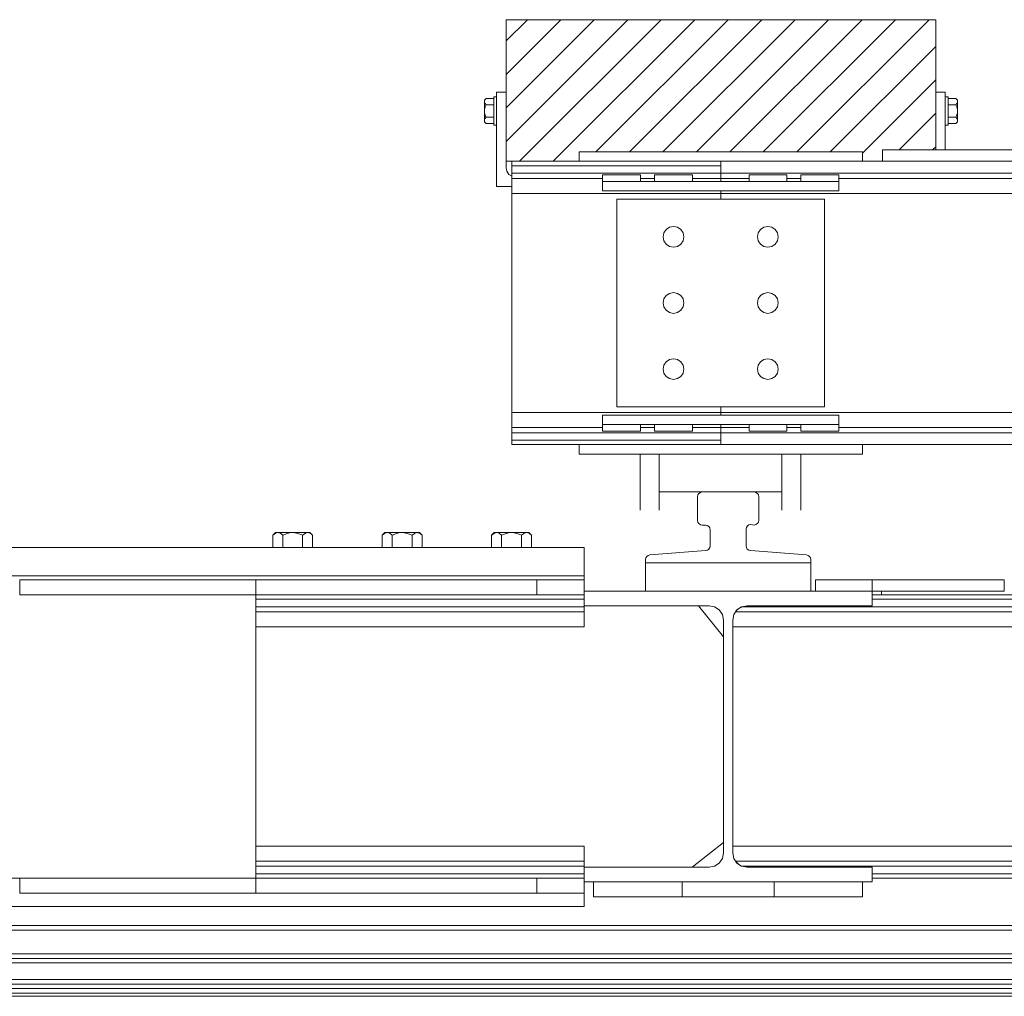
# Model space of a CAD drawing. Header units: millimetres. Extents: x 53056 to 116131, y -669674 to -625124.
# Tile 170 of 256: x 57048 to 58090, y -635887 to -634853. Entities that reach past the tile are written whole.
import ezdxf

# ---------------------------------------------------------------- set-up
doc = ezdxf.new("R2010")
doc.units = ezdxf.units.MM
doc.header["$MEASUREMENT"] = 0
doc.linetypes.add('DGN Style 1', pattern=[536.1990872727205, 0.8921781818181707, -535.3069090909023])
for name, color, linetype, lineweight in [('Main Cradle', 7, 'Continuous', 0), ('Main Cradle Rails', 7, 'Continuous', 0), ('Sheave', 7, 'Continuous', 0), ('Side Cradle Blocks', 7, 'Continuous', 0), ('Side Cradle Stbd', 7, 'Continuous', 0)]:
    doc.layers.add(name, color=color, linetype=linetype, lineweight=lineweight)

# ---------------------------------------------------------------- blocks, each defined once
blk = doc.blocks.new('*U55')
at = {"linetype": 'Continuous', "lineweight": 0}
h = blk.add_hatch(dxfattribs=at)
h.set_pattern_fill('HATCH', color=30, style=0, pattern_type=2)
h.set_pattern_definition([(45, (-26788.125586, 12460.117692), (-17.71895608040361, 17.71895608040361), [])])
h.paths.add_polyline_path([(-26654.11437234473, 12396.1757699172), (-26632.89747780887, 12396.17580080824), (-26632.89747780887, 12408.1757699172), (-26576.33126688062, 12408.17580080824), (-26576.33126688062, 12469.45638980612), (-26576.33126688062, 12546.1757699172), (-27031.33126688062, 12546.1757699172), (-27031.33126688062, 12469.45638980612), (-27031.33126688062, 12396.1757699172), (-27025.33139956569, 12396.1757699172), (-26954.11437234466, 12396.17580080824), (-26954.11437234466, 12406.1757699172), (-26654.11437234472, 12406.1757699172)])
at = {"color": 30, "linetype": 'Continuous', "lineweight": 0, "flags": 128}
blk.add_lwpolyline([(-26654.11437234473, 12396.1757699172), (-26632.89747780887, 12396.17580080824), (-26632.89747780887, 12408.1757699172), (-26576.33126688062, 12408.17580080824), (-26576.33126688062, 12469.45638980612), (-26576.33126688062, 12546.1757699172), (-27031.33126688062, 12546.1757699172), (-27031.33126688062, 12469.45638980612), (-27031.33126688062, 12396.1757699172), (-27025.33139956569, 12396.1757699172), (-26954.11437234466, 12396.17580080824), (-26954.11437234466, 12406.1757699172), (-26654.11437234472, 12406.1757699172), (-26654.11437234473, 12396.1757699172)], close=True, dxfattribs=at)
at = {"layer": 'Main Cradle', "color": 7, "linetype": 'Continuous', "lineweight": 0}
for p, q in [((-26883.75592507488, 11940.97755214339), (-26883.75592507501, 11970.97755214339)), ((-26708.75592507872, 11940.97755214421), (-26708.75592507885, 11970.97755214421)), ((-26703.85592507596, 11952.97755214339), (-26703.85592507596, 11940.97758303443)), ((-26643.85592507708, 11952.97755214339), (-26643.85592507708, 11940.97758324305)), ((-26503.85592507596, 11952.97755214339), (-26503.85592507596, 11940.97755214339)), ((-26503.85233599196, 11952.97755214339), (-26503.85233599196, 11940.97755214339)), ((-25343.88767904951, 11937.07755214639), (-26643.8559250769, 11937.07755214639)), ((-26633.855925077, 11937.07758303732), (-26633.855925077, 11940.97752125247)), ((-26387.9447127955, 11932.46017458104), (-26643.8559250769, 11932.46017458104)), ((-26790.13845345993, 11916.18964035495), (-26790.15840253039, 11916.14637921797)), ((-26786.8105145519, 11921.08587711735), (-26787.10716198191, 11920.74655833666)), ((-26786.66612279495, 11921.25103895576), (-26786.8105145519, 11921.08587711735)), ((-26303.28592507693, 11671.04692960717), (-26791.30589418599, 11671.04692960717)), ((-26787.54566530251, 11654.06481254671), (-26786.68024405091, 11653.20383362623)), ((-26786.68024405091, 11653.20383362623), (-26785.79152888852, 11652.31968036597)), ((-26786.67860378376, 11653.20263752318), (-26786.68024405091, 11653.20383362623)), ((-26782.07744595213, 11649.8380094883), (-26781.91469152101, 11649.75078222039)), ((-26781.91469152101, 11649.75078222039), (-26781.86198699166, 11649.72253554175)), ((-26781.91364208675, 11649.7505702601), (-26781.91469152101, 11649.75078222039)), ((-26781.59533711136, 11649.66949558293), (-26387.94471280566, 11649.66949558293)), ((-26643.8559250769, 11641.69492971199), (-26387.94471280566, 11641.69492971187)), ((-25343.88767904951, 11637.07755214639), (-26643.8559250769, 11637.07755214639)), ((-26938.65592507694, 11623.50167268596), (-26938.65592507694, 11633.17752125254)), ((-26938.65592507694, 11617.17755214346), (-26938.65592507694, 11623.50167288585)), ((-26844.85415746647, 11623.50167268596), (-26844.85415746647, 11633.17752125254)), ((-26844.85415746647, 11617.17755214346), (-26844.85415746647, 11623.50167288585)), ((-26747.65769268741, 11623.50167268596), (-26747.65769268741, 11633.17752125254)), ((-26747.65769268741, 11617.17755214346), (-26747.65769268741, 11623.50167288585)), ((-26653.8559250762, 11623.50167268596), (-26653.8559250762, 11633.17752125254)), ((-26653.8559250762, 11617.17755214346), (-26653.8559250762, 11623.50167288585))]:
    blk.add_line(p, q, dxfattribs=at)
at = {"layer": 'Main Cradle', "color": 7, "linetype": 'Continuous', "lineweight": 0, "flags": 128}
for points in [[(-26708.75592507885, 11970.97755214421), (-26708.75592507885, 11970.97755214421), (-26708.75592507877, 11974.35030680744), (-26709.10037043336, 11976.17398741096), (-26710.08624945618, 11977.74640468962), (-26711.57772956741, 11978.85091391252), (-26713.36931740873, 11979.33533785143), (-26772.64253274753, 11983.93219581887), (-26774.43412058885, 11984.41661975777), (-26775.92560070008, 11985.52112898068), (-26776.9114797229, 11987.09354625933), (-26777.25592507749, 11988.91722686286), (-26777.25592507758, 12006.61005514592), (-26776.88865152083, 12008.49097133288), (-26775.84078679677, 12010.09556320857), (-26774.26627210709, 12011.18810110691), (-26772.39641849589, 12011.60808091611), (-26770.50592507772, 12011.29380364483), (-26768.61543165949, 12010.97952637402), (-26766.74557804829, 12011.39950618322), (-26765.1710633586, 12012.49204408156), (-26764.12319863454, 12014.09663595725), (-26763.75592507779, 12015.97755214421), (-26763.75592507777, 12040.97755214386), (-26764.13652741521, 12042.89096930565), (-26765.22039117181, 12044.51308604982), (-26766.84250791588, 12045.59694980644), (-26768.75592507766, 12045.97755214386), (-26823.75592507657, 12045.97755214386), (-26825.66934223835, 12045.59694980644), (-26827.29145898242, 12044.51308604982), (-26828.37532273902, 12042.89096930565), (-26828.75592507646, 12040.97755214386), (-26828.75592507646, 12015.97755214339), (-26828.37532273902, 12014.0641349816), (-26827.29145898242, 12012.44201823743), (-26825.66934223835, 12011.35815448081), (-26823.75592507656, 12010.97755214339), (-26820.25592507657, 12010.97755214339), (-26818.34250791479, 12010.59694980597), (-26816.72039117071, 12009.51308604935), (-26815.63652741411, 12007.8909693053), (-26815.25592507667, 12005.97755214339), (-26815.25592507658, 11988.91722686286), (-26815.60037043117, 11987.09354625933), (-26816.58624945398, 11985.52112898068), (-26818.07772956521, 11984.41661975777), (-26819.86931740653, 11983.93219581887), (-26879.14253274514, 11979.33533785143), (-26880.93412058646, 11978.85091391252), (-26882.42560069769, 11977.74640468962), (-26883.4114797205, 11976.17398741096), (-26883.75592507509, 11974.35030680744), (-26883.75592507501, 11970.97755214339)], [(-26708.75592507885, 11970.97755214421), (-26708.75592507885, 11970.97755214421), (-26883.75592507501, 11970.97755214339)], [(-26703.85592507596, 11952.97755214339), (-26703.85592507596, 11952.97755214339), (-26643.85592507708, 11952.97755214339)], [(-26643.85592507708, 11952.97755214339), (-26503.85592507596, 11952.97755214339), (-26503.85233599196, 11952.97755214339), (-26503.85233599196, 11952.97755214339)], [(-26643.8559250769, 11633.17755214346), (-26643.8559250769, 11648.57755214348), (-26776.10592507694, 11648.57755214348), (-26781.9227132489, 11649.73458324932), (-26786.85394815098, 11653.02952906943), (-26790.14889397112, 11657.96076397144), (-26791.30592507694, 11663.77755214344), (-26791.30592507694, 11910.37755214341), (-26790.14889397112, 11916.19434031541), (-26786.85394815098, 11921.12557521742), (-26781.9227132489, 11924.42052103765), (-26776.10592507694, 11925.57755214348), (-26643.8559250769, 11925.57755214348), (-26643.8559250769, 11940.97755214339), (-26948.65592507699, 11940.97755214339), (-26948.65592507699, 11925.57755214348), (-26816.40592507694, 11925.57755214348), (-26810.58913690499, 11924.42052103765), (-26805.6579020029, 11921.12557521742), (-26802.36295618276, 11916.19434031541), (-26801.20592507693, 11910.37755214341), (-26801.20592507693, 11663.77755214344), (-26802.36295618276, 11657.96076397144), (-26805.6579020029, 11653.02952906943), (-26810.58913690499, 11649.73458324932), (-26816.40592507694, 11648.57755214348), (-26948.65592507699, 11648.57755214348), (-26948.65592507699, 11633.17755214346), (-26643.8559250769, 11633.17755214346)], [(-26643.855577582, 11940.97755214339), (-26503.85592507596, 11940.97755214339), (-26503.85233599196, 11940.97755214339), (-26503.85233599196, 11940.97755214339)], [(-26790.10828903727, 11916.2550542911), (-26790.13845345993, 11916.18964035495), (-26790.13734546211, 11916.19130544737)], [(-25343.88767904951, 11919.05730642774), (-25815.26592507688, 11919.05730642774), (-26303.28592507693, 11919.05730642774), (-26788.23588402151, 11919.05730642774)], [(-26781.84055247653, 11924.4368323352), (-26781.90816558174, 11924.39429550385), (-26782.82754825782, 11923.81589246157)], [(-25343.88767904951, 11924.48560870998), (-25571.25592507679, 11924.48560870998), (-25979.60031893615, 11924.48560870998), (-26387.9447127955, 11924.48560870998), (-26781.59533708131, 11924.48560870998)], [(-25343.88767904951, 11903.10817468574), (-25815.26592507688, 11903.10817468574), (-26303.28592507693, 11903.10817468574), (-26791.30589418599, 11903.10817468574)], [(-26790.15344095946, 11657.98378156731), (-26790.14591349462, 11657.96182460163), (-26790.14206529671, 11657.95059974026)], [(-25343.88767904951, 11655.09779786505), (-25815.26592507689, 11655.09779786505), (-26303.28592507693, 11655.09779786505), (-26788.23588402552, 11655.09779786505)], [(-26653.8559250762, 11617.17755214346), (-26747.65769268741, 11617.17755214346), (-26755.51366260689, 11617.17755214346), (-26769.21216461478, 11617.17755214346), (-26786.78880270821, 11617.17755214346), (-26805.7230474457, 11617.17755214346), (-26823.29968553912, 11617.17755214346), (-26836.998187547, 11617.17755214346), (-26844.85415746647, 11617.17755214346), (-26938.65592507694, 11617.17755214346), (-26938.65592507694, 11617.17755214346)]]:
    blk.add_lwpolyline(points, dxfattribs=at)
at = {"layer": 'Main Cradle Rails', "color": 7, "linetype": 'Continuous', "lineweight": 0}
for p, q in [((-29625.58300908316, 11586.87933437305), (-26403.89217004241, 11586.87933437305)), ((-29625.58300908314, 11581.87933437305), (-26390.9856817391, 11581.87933437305)), ((-29625.58300908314, 11556.8793343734), (-25343.88767904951, 11556.8793343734)), ((-25343.88767904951, 11551.88130860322), (-29625.58300908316, 11551.88130860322)), ((-29625.58300908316, 11547.51183737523), (-25343.88767904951, 11547.51183737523)), ((-29625.58300908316, 11529.81900909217), (-25343.88767904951, 11529.81900909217)), ((-29625.58300908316, 11524.83397804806), (-25343.88767904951, 11524.83397804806)), ((-29625.58300908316, 11520.23712008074), (-25343.88767904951, 11520.23712008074)), ((-29625.58300908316, 11515.25208903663), (-25343.88767904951, 11515.25208903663)), ((-29625.58300908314, 11511.8793343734), (-25343.88767904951, 11511.8793343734))]:
    blk.add_line(p, q, dxfattribs=at)
at = {"layer": 'Sheave', "color": 7, "linetype": 'Continuous', "lineweight": 0}
for p, q in [((-27278.43304191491, 11987.07758303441), (-27278.4330420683, 12000.12419916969)), ((-27275.59732338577, 12002.95990499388), (-27274.20209420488, 12002.95990501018)), ((-27274.2009150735, 12002.95990501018), (-27270.22998546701, 12002.95990505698)), ((-27270.22829624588, 12002.95990505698), (-27264.28207920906, 12002.95990512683)), ((-27267.85009313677, 12000.12419929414), (-27269.95065686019, 12001.8807163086)), ((-27264.88793476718, 12001.39212977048), (-27267.85009313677, 12000.12419929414)), ((-27267.85009313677, 12000.12419929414), (-27267.8500929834, 11987.07758303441)), ((-27250.25230208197, 12002.95990529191), (-27244.30617665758, 12002.95990536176)), ((-27244.14327916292, 12002.15221140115), (-27246.68420563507, 12000.12419954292)), ((-27246.68420563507, 12000.12419954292), (-27246.68420804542, 11987.07758303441)), ((-27244.3034763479, 12002.95990536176), (-27240.33254775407, 12002.95990540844)), ((-27240.33223696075, 12002.95990540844), (-27238.93699094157, 12002.95990542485)), ((-27236.10127219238, 12000.12419966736), (-27236.101272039, 11987.07758303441)), ((-27162.53961320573, 11987.07758303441), (-27162.53961335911, 12000.12419916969)), ((-27159.70389467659, 12002.95990499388), (-27158.3086654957, 12002.95990501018)), ((-27158.30748636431, 12002.95990501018), (-27154.33655675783, 12002.95990505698)), ((-27154.33486753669, 12002.95990505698), (-27148.38865049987, 12002.95990512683)), ((-27151.95666442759, 12000.12419929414), (-27154.05722815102, 12001.8807163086)), ((-27148.99450605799, 12001.39212977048), (-27151.95666442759, 12000.12419929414)), ((-27151.95666442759, 12000.12419929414), (-27151.9566642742, 11987.07758303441)), ((-27134.35887337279, 12002.95990529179), (-27128.41274794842, 12002.95990536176)), ((-27128.24985045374, 12002.15221140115), (-27130.79077692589, 12000.12419954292)), ((-27130.79077692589, 12000.12419954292), (-27130.79077933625, 11987.07758303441)), ((-27128.41004763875, 12002.95990536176), (-27124.43911904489, 12002.95990540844)), ((-27124.43880825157, 12002.95990540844), (-27123.04356223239, 12002.95990542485)), ((-27120.20784348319, 12000.12419966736), (-27120.20784332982, 11987.07758303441)), ((-27046.64622771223, 11987.07758303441), (-27046.64622786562, 12000.12419916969)), ((-27043.81050918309, 12002.95990499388), (-27042.41528000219, 12002.95990501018)), ((-27042.4141008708, 12002.95990501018), (-27038.44317126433, 12002.95990505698)), ((-27038.44148204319, 12002.95990505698), (-27032.49526500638, 12002.95990512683)), ((-27036.06327893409, 12000.12419929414), (-27038.16384265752, 12001.8807163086)), ((-27033.10112056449, 12001.39212977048), (-27036.06327893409, 12000.12419929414)), ((-27036.06327893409, 12000.12419929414), (-27036.0632787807, 11987.07758303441)), ((-27018.4654878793, 12002.95990529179), (-27012.51936245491, 12002.95990536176)), ((-27012.35646496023, 12002.15221140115), (-27014.89739143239, 12000.12419954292)), ((-27014.89739143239, 12000.12419954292), (-27014.89739384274, 11987.07758303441)), ((-27012.51666214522, 12002.95990536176), (-27008.54573355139, 12002.95990540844)), ((-27008.54542275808, 12002.95990540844), (-27007.15017673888, 12002.95990542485)), ((-27004.31445798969, 12000.12419966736), (-27004.31445783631, 11987.07758303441)), ((-26948.65592507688, 11957.07755214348), (-26948.65592507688, 11987.07755214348)), ((-27199.32041805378, 11957.07755214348), (-27339.51714028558, 11957.07755214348)), ((-26948.65592507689, 11957.07755214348), (-26948.65592507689, 11953.07758303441)), ((-27546.26714794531, 11953.07755214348), (-27296.26714794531, 11953.07755214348)), ((-27546.26714794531, 11937.07755214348), (-27546.26714794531, 11953.07755214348)), ((-27296.26714794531, 11953.07755214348), (-26998.65592507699, 11953.07755214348)), ((-27296.26714794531, 11937.07755214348), (-27296.26714794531, 11953.07755214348)), ((-26998.65592507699, 11953.07755214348), (-26948.65592507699, 11953.07755214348)), ((-26998.65592507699, 11937.07755214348), (-26998.65592507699, 11953.07755214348)), ((-26948.65592507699, 11953.07755214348), (-26948.65592507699, 11940.97758324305)), ((-27296.26714794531, 11937.07755214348), (-27546.26714794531, 11937.07755214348)), ((-26998.65592507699, 11937.07755214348), (-27296.26714794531, 11937.07755214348)), ((-27296.20587708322, 11937.07752125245), (-27296.20587708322, 11932.46017457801)), ((-26948.65595596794, 11937.07755214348), (-26998.65592507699, 11937.07755214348)), ((-27296.20587708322, 11932.46017457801), (-26948.65595596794, 11932.46017457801)), ((-27296.20587708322, 11927.03335820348), (-27296.20587708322, 11925.26539037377)), ((-27296.20587708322, 11924.48560870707), (-27296.20587708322, 11925.26539037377)), ((-26948.59465421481, 11925.57752125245), (-26948.59465421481, 11925.26539037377)), ((-26948.59465421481, 11924.48560870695), (-26948.59465421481, 11925.26539037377)), ((-26801.2059559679, 11892.44565352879), (-26827.54846127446, 11925.57752125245)), ((-27296.20587708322, 11919.05730642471), (-27296.20587708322, 11924.48560870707)), ((-27296.20587708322, 11924.48560870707), (-26948.59465421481, 11924.48560870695)), ((-27296.20587708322, 11919.05730642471), (-26948.59465421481, 11919.05730642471)), ((-26948.59465421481, 11924.48560870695), (-26948.59465421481, 11919.05730642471)), ((-27296.20587708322, 11903.10817468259), (-27296.20587708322, 11908.93515163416)), ((-26948.59465421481, 11908.93515163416), (-26948.59465421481, 11903.10817468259)), ((-27296.20587708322, 11671.04692960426), (-27296.20587708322, 11903.10817468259)), ((-27296.20587708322, 11903.10817468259), (-26948.59465421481, 11903.10817468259)), ((-27296.20587708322, 11671.04692960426), (-26948.59465421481, 11671.04692960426)), ((-26834.35361528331, 11648.57758303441), (-26801.2059559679, 11674.93264392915)), ((-27296.20587708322, 11655.09779786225), (-27296.20587708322, 11656.65736119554)), ((-27296.20587708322, 11649.6694955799), (-27296.20587708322, 11655.09779786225)), ((-27296.20587708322, 11655.09779786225), (-26948.59465421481, 11655.09779786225)), ((-26948.59465421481, 11656.65736119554), (-26948.59465421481, 11655.09779786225)), ((-26948.59465421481, 11655.09779786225), (-26948.59465421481, 11649.6694955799)), ((-27296.20587708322, 11649.6694955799), (-26948.59465421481, 11649.6694955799)), ((-27296.20587708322, 11641.69492970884), (-27296.20587708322, 11644.60841818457)), ((-27546.20587708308, 11637.07755214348), (-27296.20820286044, 11637.07755214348)), ((-27546.20587708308, 11623.50167268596), (-27546.20587708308, 11637.07755214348)), ((-27296.20587708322, 11637.07758307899), (-27296.20587708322, 11641.69492970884)), ((-26948.65595596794, 11641.69492970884), (-27296.20587708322, 11641.69492970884)), ((-27296.20587708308, 11637.07755214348), (-26998.59465421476, 11637.07755214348)), ((-27296.20587708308, 11623.50167268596), (-27296.20587708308, 11637.07755214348)), ((-26998.59465421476, 11637.07755214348), (-26948.65595596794, 11637.07755214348)), ((-26998.59465421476, 11623.50167268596), (-26998.59465421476, 11637.07755214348)), ((-27546.20587708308, 11621.07755214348), (-27546.20587708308, 11623.50167288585)), ((-27296.20587708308, 11621.07755214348), (-27296.20587708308, 11623.50167288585)), ((-26998.59465421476, 11621.07755214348), (-26998.59465421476, 11623.50167288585)), ((-26948.59465421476, 11633.17752125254), (-26948.59465421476, 11623.50167268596)), ((-26948.59465421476, 11623.50167288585), (-26948.59465421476, 11621.07755214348)), ((-27296.20587708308, 11621.07755214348), (-27546.20587708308, 11621.07755214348)), ((-26998.59465421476, 11621.07755214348), (-27296.20587708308, 11621.07755214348)), ((-26948.59465421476, 11621.07755214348), (-26998.59465421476, 11621.07755214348)), ((-26948.59465421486, 11607.07755214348), (-26948.59465421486, 11621.07751970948))]:
    blk.add_line(p, q, dxfattribs=at)
at = {"layer": 'Sheave', "color": 7, "linetype": 'Continuous', "lineweight": 0, "flags": 128}
for points in [[(-27278.4330420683, 12000.12419916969), (-27275.59732338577, 12002.95990499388), (-27274.2020225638, 12002.95990501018), (-27270.2285419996, 12002.95990505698), (-27264.28180808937, 12002.95990512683), (-27257.26715716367, 12002.95990520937), (-27257.26560451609, 12002.95990520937)], [(-27269.95065686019, 12001.8807163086), (-27270.6735575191, 12002.226865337), (-27271.79100246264, 12002.76193537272), (-27272.4771047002, 12002.91177359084), (-27274.26469981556, 12002.82276101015), (-27274.3491781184, 12002.78795307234), (-27275.89210059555, 12002.15221646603), (-27278.4330420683, 12000.12419916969)], [(-27246.68420563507, 12000.12419954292), (-27249.40783102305, 12001.34604049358), (-27249.66402996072, 12001.42504374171), (-27253.18548899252, 12002.51094481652), (-27256.90180210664, 12002.95624630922), (-27257.26718149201, 12002.92639569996), (-27260.65322254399, 12002.64976436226), (-27264.12066544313, 12001.72055385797), (-27264.88793476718, 12001.39212977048)], [(-27257.26407243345, 12002.95990520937), (-27250.25250623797, 12002.95990529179), (-27244.30577232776, 12002.95990536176), (-27240.33229176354, 12002.95990540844), (-27238.93699094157, 12002.95990542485), (-27236.10127219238, 12000.12419966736)], [(-27236.10127219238, 12000.12419966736), (-27238.20183742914, 12001.88070922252), (-27240.04218220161, 12002.76192949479), (-27240.18557199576, 12002.79324453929), (-27240.72828513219, 12002.91176821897), (-27242.51587908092, 12002.82275598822), (-27243.85428865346, 12002.27128539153), (-27244.14327916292, 12002.15221140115)], [(-27162.53961335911, 12000.12419916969), (-27159.70389467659, 12002.95990499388), (-27158.30859385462, 12002.95990501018), (-27154.33511329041, 12002.95990505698), (-27148.38837938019, 12002.95990512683), (-27141.37372845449, 12002.95990520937), (-27141.37217580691, 12002.95990520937)], [(-27154.05722815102, 12001.8807163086), (-27154.78012880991, 12002.226865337), (-27155.89757375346, 12002.76193537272), (-27156.58367599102, 12002.91177359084), (-27158.37127110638, 12002.82276101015), (-27158.45574940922, 12002.78795307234), (-27159.99867188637, 12002.15221646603), (-27162.53961335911, 12000.12419916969)], [(-27130.79077692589, 12000.12419954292), (-27133.51440231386, 12001.34604049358), (-27133.77060125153, 12001.42504374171), (-27137.29206028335, 12002.51094481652), (-27141.00837339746, 12002.95624630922), (-27141.37375278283, 12002.92639569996), (-27144.75979383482, 12002.64976436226), (-27148.22723673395, 12001.72055385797), (-27148.99450605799, 12001.39212977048)], [(-27141.37064372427, 12002.95990520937), (-27134.35907752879, 12002.95990529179), (-27128.41234361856, 12002.95990536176), (-27124.43886305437, 12002.95990540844), (-27123.04356223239, 12002.95990542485), (-27120.20784348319, 12000.12419966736)], [(-27120.20784348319, 12000.12419966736), (-27122.30840871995, 12001.88070922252), (-27124.14875349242, 12002.76192949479), (-27124.29214328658, 12002.79324453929), (-27124.83485642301, 12002.91176821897), (-27126.62245037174, 12002.82275598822), (-27127.96085994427, 12002.27128539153), (-27128.24985045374, 12002.15221140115)], [(-27046.64622786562, 12000.12419916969), (-27043.81050918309, 12002.95990499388), (-27042.41520836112, 12002.95990501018), (-27038.44172779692, 12002.95990505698), (-27032.49499388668, 12002.95990512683), (-27025.480342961, 12002.95990520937), (-27025.47879031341, 12002.95990520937)], [(-27038.16384265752, 12001.8807163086), (-27038.88674331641, 12002.226865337), (-27040.00418825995, 12002.76193537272), (-27040.69029049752, 12002.91177359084), (-27042.47788561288, 12002.82276101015), (-27042.56236391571, 12002.78795307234), (-27044.10528639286, 12002.15221646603), (-27046.64622786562, 12000.12419916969)], [(-27014.89739143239, 12000.12419954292), (-27017.62101682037, 12001.34604049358), (-27017.87721575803, 12001.42504374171), (-27021.39867478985, 12002.51094481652), (-27025.11498790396, 12002.95624630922), (-27025.48036728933, 12002.92639569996), (-27028.86640834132, 12002.64976436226), (-27032.33385124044, 12001.72055385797), (-27033.10112056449, 12001.39212977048)], [(-27025.47725823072, 12002.95990520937), (-27018.4656920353, 12002.95990529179), (-27012.51895812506, 12002.95990536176), (-27008.54547756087, 12002.95990540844), (-27007.15017673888, 12002.95990542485), (-27004.31445798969, 12000.12419966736)], [(-27004.31445798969, 12000.12419966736), (-27006.41502322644, 12001.88070922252), (-27008.25536799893, 12002.76192949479), (-27008.39875779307, 12002.79324453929), (-27008.94147092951, 12002.91176821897), (-27010.72906487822, 12002.82275598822), (-27012.06747445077, 12002.27128539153), (-27012.35646496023, 12002.15221140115)], [(-28215.46157271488, 11987.07755214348), (-28043.65592507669, 11987.07755214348), (-27753.65592507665, 11987.07755214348), (-27589.71153651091, 11987.07755214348), (-27339.51714028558, 11987.07755214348), (-27199.32041805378, 11987.07755214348), (-27125.41761999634, 11987.07755214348), (-27080.47093942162, 11987.07755214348), (-26948.65592507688, 11987.07755214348)], [(-27339.51714028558, 11957.07755214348), (-27589.71153651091, 11957.07755214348), (-27753.65592507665, 11957.07755214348), (-28043.65592507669, 11957.07755214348), (-28215.46157271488, 11957.07755214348), (-28236.26719593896, 11957.07755214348), (-28263.45793941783, 11957.07755214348), (-28466.11394341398, 11957.07755214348), (-28973.46177329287, 11957.07755214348), (-29074.22302992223, 11957.07755214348)], [(-26948.65592507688, 11957.07755214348), (-27080.47093942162, 11957.07755214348), (-27125.41761999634, 11957.07755214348), (-27199.32041805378, 11957.07755214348)], [(-27296.20587708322, 11927.03335820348), (-27296.20587708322, 11929.54668610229), (-27296.20587708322, 11932.46017457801)], [(-27296.20587708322, 11919.05730642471), (-27296.20587708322, 11917.49774309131), (-27296.20587708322, 11913.96180743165), (-27296.20587708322, 11908.93515163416)], [(-26948.59465421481, 11908.93515163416), (-26948.59465421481, 11913.96180743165), (-26948.59465421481, 11917.49774309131), (-26948.59465421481, 11919.05730642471)], [(-27296.20587708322, 11671.04692960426), (-27296.20587708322, 11665.2199526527), (-27296.20587708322, 11660.1932968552), (-27296.20587708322, 11656.65736119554)], [(-26948.59465421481, 11656.65736119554), (-26948.59465421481, 11660.1932968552), (-26948.59465421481, 11665.2199526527), (-26948.59465421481, 11671.046913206)], [(-27296.20587708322, 11649.6694955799), (-27296.20587708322, 11648.8897139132), (-27296.20587708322, 11647.12174608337), (-27296.20587708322, 11644.60841818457)], [(-26948.59465421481, 11648.57758303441), (-26948.59465421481, 11648.8897139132), (-26948.59465421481, 11649.6694955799)], [(-27546.20636074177, 11637.07755214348), (-28236.20592507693, 11637.07755214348), (-29379.34901864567, 11637.07755214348)], [(-26948.59465421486, 11607.07755214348), (-26948.59465421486, 11607.07755214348), (-28236.20592507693, 11607.07755214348), (-29380.53952641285, 11607.07755214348), (-29380.53952641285, 11607.07755214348)]]:
    blk.add_lwpolyline(points, dxfattribs=at)
at = {"layer": 'Side Cradle Blocks', "color": 7, "linetype": 'Continuous', "lineweight": 0}
for p, q in [((-26576.33126688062, 12546.1757699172), (-27031.33126688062, 12546.1757699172)), ((-27031.33126688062, 12469.45638980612), (-27031.33126688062, 12546.1757699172)), ((-26576.33126688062, 12408.17580080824), (-26576.33126688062, 12546.1757699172)), ((-27041.33126688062, 12369.45638980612), (-27041.33126688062, 12469.45638980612)), ((-27031.33126688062, 12469.45638980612), (-27041.33126688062, 12469.45638980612)), ((-27031.33126688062, 12389.45638980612), (-27031.33126688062, 12469.45638980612)), ((-26576.33126688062, 12469.45638980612), (-26566.33126688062, 12469.45638980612)), ((-26566.3312668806, 12408.17580080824), (-26566.33126688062, 12469.45638980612)), ((-27054.33126688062, 12459.48763980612), (-27054.33126688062, 12456.92042395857)), ((-27054.33095797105, 12458.10993105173), (-27054.33126683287, 12459.48742684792)), ((-27052.53935665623, 12462.83138980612), (-27053.58114158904, 12461.58544304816)), ((-27053.52274107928, 12457.37731130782), (-27052.53935665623, 12456.14388980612)), ((-27052.54761858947, 12462.82102717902), (-27052.53935665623, 12462.83138980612)), ((-27052.53935665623, 12462.83138980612), (-27044.33129777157, 12462.83138980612)), ((-26555.123177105, 12462.83138980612), (-26563.33123598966, 12462.83138980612)), ((-26555.11491517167, 12462.8210271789), (-26555.123177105, 12462.83138980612)), ((-26555.123177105, 12462.83138980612), (-26554.0813921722, 12461.58544304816)), ((-26554.13979268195, 12457.37731130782), (-26555.12317710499, 12456.14388980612)), ((-26553.33126692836, 12459.48742684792), (-26553.33157579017, 12458.10993105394)), ((-26553.3312668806, 12459.48763980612), (-26553.3312668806, 12456.92042395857)), ((-27054.33126688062, 12449.45635264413), (-27054.33126688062, 12445.51773410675)), ((-27054.32896590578, 12449.2255000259), (-27054.33126688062, 12445.51754498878)), ((-27054.32915391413, 12448.424730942), (-27054.32896590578, 12449.2255000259)), ((-27053.54812326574, 12453.78718182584), (-27052.53935665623, 12456.14388980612)), ((-27052.53935665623, 12456.14388980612), (-27044.33129777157, 12456.14388980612)), ((-26555.12317710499, 12456.14388980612), (-26563.33123598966, 12456.14388980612)), ((-26554.1144104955, 12453.78718182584), (-26555.12317710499, 12456.14388980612)), ((-26553.33356785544, 12449.2255000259), (-26553.3312668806, 12445.51754498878)), ((-26553.33356785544, 12449.2255000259), (-26553.3333798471, 12448.42473094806)), ((-26553.3312668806, 12445.51773410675), (-26553.3312668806, 12449.45635264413)), ((-27054.33126688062, 12439.42597780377), (-27054.33126688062, 12441.99026646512)), ((-27054.3312666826, 12439.42598317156), (-27054.33095797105, 12440.74085391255)), ((-27053.58114158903, 12437.32733656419), (-27054.33111951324, 12438.05336817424)), ((-27053.649678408, 12441.44097485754), (-27053.58114158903, 12441.52294305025)), ((-27053.58114158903, 12441.52294305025), (-27052.53935665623, 12442.76888980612)), ((-27052.54020677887, 12436.08240652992), (-27053.58114158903, 12437.32733656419)), ((-27053.52274107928, 12437.31481130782), (-27052.53935665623, 12436.08138980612)), ((-27053.31145298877, 12444.4899814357), (-27052.53935665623, 12442.76888980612)), ((-27052.53935665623, 12442.76888980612), (-27044.33129777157, 12442.76888980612)), ((-27052.53935665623, 12436.08138980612), (-27044.33129777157, 12436.08138980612)), ((-26555.123177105, 12442.76888980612), (-26563.33123598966, 12442.76888980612)), ((-26555.123177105, 12436.08138980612), (-26563.33123598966, 12436.08138980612)), ((-26554.35108077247, 12444.4899814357), (-26555.123177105, 12442.76888980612)), ((-26555.123177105, 12442.76888980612), (-26554.0813921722, 12441.52294305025)), ((-26554.13979268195, 12437.31481130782), (-26555.123177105, 12436.08138980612)), ((-26555.12232698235, 12436.08240652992), (-26554.0813921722, 12437.32733656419)), ((-26554.01285535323, 12441.44097485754), (-26554.0813921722, 12441.52294305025)), ((-26553.33141424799, 12438.05336817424), (-26554.0813921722, 12437.32733656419)), ((-26553.33157579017, 12440.74085391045), (-26553.33126707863, 12439.42598317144)), ((-26553.3312668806, 12441.990266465), (-26553.3312668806, 12439.42597780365)), ((-27031.33126688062, 12396.1757699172), (-27025.33139956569, 12396.1757699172)), ((-27025.33129777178, 12380.33332072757), (-27028.40233469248, 12382.38532199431)), ((-27025.33129777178, 12369.45638980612), (-27041.33126688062, 12369.45638980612))]:
    blk.add_line(p, q, dxfattribs=at)
at = {"layer": 'Side Cradle Blocks', "color": 7, "linetype": 'Continuous', "lineweight": 0, "flags": 128}
for points in [[(-27053.58114158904, 12461.58544304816), (-27054.33126688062, 12460.85926877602), (-27054.33126688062, 12459.48763980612)], [(-27053.58114158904, 12461.58544304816), (-27053.649678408, 12461.50347485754), (-27054.20650591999, 12460.33996018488), (-27054.29963710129, 12459.91593339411), (-27054.33126688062, 12459.48763980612), (-27054.11269052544, 12458.35722453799), (-27053.82443137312, 12457.75570991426), (-27053.52274107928, 12457.37731130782)], [(-27054.33126688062, 12456.92042395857), (-27054.33126688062, 12453.39523462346), (-27054.33126688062, 12449.45638980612), (-27054.32896590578, 12449.2255000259), (-27054.32897301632, 12449.25721239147)], [(-27041.33129777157, 12434.45638980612), (-27044.33126688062, 12434.45638980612), (-27044.33126688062, 12435.59819681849), (-27044.33126688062, 12438.84978808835), (-27044.33126688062, 12443.71613832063), (-27044.33126688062, 12449.45638980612), (-27044.33126688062, 12455.19664129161), (-27044.33126688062, 12460.06299152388), (-27044.33126688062, 12463.31458279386), (-27044.33126688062, 12464.45638980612), (-27041.33129777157, 12464.45638980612)], [(-26566.33123598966, 12464.45638980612), (-26563.33126688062, 12464.45638980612), (-26563.33126688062, 12464.45638980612)], [(-26563.33126688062, 12464.45638949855), (-26563.33126688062, 12463.31458279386), (-26563.33126688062, 12460.06299152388), (-26563.33126688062, 12455.19664129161), (-26563.33126688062, 12449.45638980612), (-26563.33126688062, 12443.71613832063), (-26563.33126688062, 12438.84978808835), (-26563.33126688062, 12435.59819681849), (-26563.33126688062, 12434.45638980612), (-26566.33123598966, 12434.45638980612)], [(-26554.13979268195, 12457.37731130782), (-26553.83810238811, 12457.75570991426), (-26553.54984323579, 12458.35722453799), (-26553.3312668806, 12459.48763980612), (-26553.36289665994, 12459.91593339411), (-26553.45602784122, 12460.33996018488), (-26554.01285535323, 12461.50347485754), (-26554.0813921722, 12461.58544304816)], [(-26553.3312668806, 12459.48763980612), (-26553.3312668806, 12460.85926877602), (-26554.0813921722, 12461.58544304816)], [(-26553.3335607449, 12449.25721239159), (-26553.33356785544, 12449.2255000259), (-26553.3312668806, 12449.45638980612), (-26553.3312668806, 12453.39523462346), (-26553.3312668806, 12456.92042395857)], [(-27054.33126688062, 12449.45638980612), (-27054.15651368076, 12451.47601914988), (-27053.58433520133, 12453.6496193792), (-27053.54812326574, 12453.78718182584)], [(-27054.32896590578, 12449.2255000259), (-27054.08041044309, 12447.03269134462), (-27053.5400753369, 12445.24596644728), (-27053.31145298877, 12444.4899814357)], [(-26554.35108077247, 12444.4899814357), (-26554.12245842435, 12445.24596644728), (-26553.58212331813, 12447.03269134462), (-26553.33356785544, 12449.2255000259)], [(-26554.1144104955, 12453.78718182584), (-26554.0781985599, 12453.6496193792), (-26553.50602008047, 12451.47601914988), (-26553.3312668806, 12449.45638980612)], [(-27054.33126688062, 12445.51754498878), (-27054.33126688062, 12445.51754498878), (-27054.33095797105, 12445.287187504)], [(-27054.32358978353, 12439.79264373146), (-27054.32338354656, 12439.63885040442), (-27054.33126688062, 12441.99235565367), (-27054.33126688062, 12445.51754498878)], [(-27053.52274107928, 12437.31481130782), (-27053.82443137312, 12437.69320991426), (-27054.11269052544, 12438.29472453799), (-27054.33126688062, 12439.42513980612), (-27054.32338354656, 12439.63885040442), (-27054.29963710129, 12439.85343339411), (-27054.20650591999, 12440.27746018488), (-27053.649678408, 12441.44097485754)], [(-27053.52283271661, 12437.31489503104), (-27053.52274107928, 12437.31481130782), (-27054.33126688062, 12438.05351083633), (-27054.33126688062, 12439.42513980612), (-27054.3312667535, 12439.42568123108)], [(-26554.01285535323, 12441.44097485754), (-26553.45602784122, 12440.27746018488), (-26553.36289665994, 12439.85343339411), (-26553.33915021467, 12439.63885040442), (-26553.3312668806, 12439.42513980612), (-26553.54984323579, 12438.29472453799), (-26553.83810238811, 12437.69320991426), (-26554.13979268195, 12437.31481130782)], [(-26553.3312668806, 12439.42513980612), (-26553.3312668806, 12439.42513980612), (-26553.3312668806, 12438.05351083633), (-26554.13979268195, 12437.31481130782), (-26554.13970104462, 12437.31489503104)], [(-26553.3312668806, 12445.51754498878), (-26553.3312668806, 12441.99235565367), (-26553.33915021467, 12439.63885040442), (-26553.33894397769, 12439.79264372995)], [(-26553.33157579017, 12445.28718750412), (-26553.3312668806, 12445.51754498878), (-26553.3312668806, 12445.51754498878)], [(-27028.40233469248, 12382.38532199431), (-27030.57006220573, 12385.62955548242), (-27031.33126688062, 12389.45638980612)]]:
    blk.add_lwpolyline(points, dxfattribs=at)
at = {"layer": 'Side Cradle Stbd', "color": 7, "linetype": 'Continuous', "lineweight": 0}
for p, q in [((-26954.11437234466, 12396.17580080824), (-26954.11437234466, 12406.1757699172)), ((-26954.11437234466, 12406.1757699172), (-26654.11437234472, 12406.1757699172)), ((-26654.11437234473, 12396.17580080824), (-26654.11437234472, 12406.1757699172)), ((-26632.89747780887, 12396.17580080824), (-26632.89747780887, 12408.1757699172)), ((-27025.33126688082, 12396.1757699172), (-27025.33126688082, 12391.55839235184)), ((-26804.11437234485, 12396.1757699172), (-27025.33126688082, 12396.1757699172)), ((-26804.11437234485, 12396.1757699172), (-25343.88767904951, 12396.1757699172)), ((-27025.33126688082, 12391.55839235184), (-27025.33126688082, 12388.64490387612)), ((-26804.11437234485, 12391.55839235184), (-27025.33126688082, 12391.55839235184)), ((-26804.11437234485, 12388.64490387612), (-26804.11437234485, 12391.55839235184)), ((-26804.11437234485, 12386.13157597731), (-26804.11437234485, 12388.64490387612)), ((-27025.33126688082, 12383.5838264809), (-27025.33126688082, 12378.15552419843)), ((-26804.11437234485, 12383.5838264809), (-27025.33126688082, 12383.5838264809)), ((-27025.33126688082, 12378.15552419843), (-27025.33126688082, 12376.59596086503)), ((-26929.11440323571, 12378.15552419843), (-27025.33126688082, 12378.15552419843)), ((-26929.11437234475, 12381.93001227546), (-26929.11437234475, 12374.9300431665)), ((-26889.11437234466, 12381.93001227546), (-26929.11437234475, 12381.93001227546)), ((-26929.11437234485, 12374.93001227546), (-26929.11437234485, 12364.93001227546)), ((-26929.11437234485, 12374.93001227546), (-26679.11437234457, 12374.93001227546)), ((-26889.11437234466, 12374.9300431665), (-26889.11437234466, 12381.93001227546)), ((-26874.11440323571, 12378.15552419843), (-26889.11434145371, 12378.15552419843)), ((-26874.11437234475, 12381.93001227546), (-26874.11437234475, 12374.9300431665)), ((-26834.11437234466, 12381.93001227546), (-26874.11437234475, 12381.93001227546)), ((-26834.11437234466, 12374.9300431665), (-26834.11437234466, 12381.93001227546)), ((-26804.11437234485, 12378.15552419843), (-26834.11434145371, 12378.15552419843)), ((-26804.11437234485, 12383.5838264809), (-25343.88767904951, 12383.5838264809)), ((-26804.11437234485, 12378.15552419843), (-26804.11437234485, 12383.5838264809)), ((-26804.11437234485, 12378.15552419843), (-26774.11440323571, 12378.15552419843)), ((-26804.11437234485, 12376.59596086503), (-26804.11437234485, 12378.15552419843)), ((-26804.11437234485, 12374.9300431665), (-26804.11437234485, 12376.59596086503)), ((-26774.11437234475, 12374.93004316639), (-26774.11437234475, 12381.93001227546)), ((-26774.11437234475, 12381.93001227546), (-26734.11437234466, 12381.93001227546)), ((-26734.11437234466, 12381.93001227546), (-26734.11437234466, 12374.93004316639)), ((-26734.11434145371, 12378.15552419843), (-26719.11440323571, 12378.15552419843)), ((-26719.11437234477, 12374.93004316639), (-26719.11437234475, 12381.93001227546)), ((-26719.11437234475, 12381.93001227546), (-26679.11437234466, 12381.93001227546)), ((-26679.11437234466, 12381.93001227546), (-26679.11437234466, 12374.93004319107)), ((-26679.11437234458, 12364.93001227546), (-26679.11437234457, 12374.93001227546)), ((-26679.11434145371, 12378.15552419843), (-25343.88767904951, 12378.15552419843)), ((-26679.11437234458, 12364.93001227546), (-26929.11437234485, 12364.93001227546)), ((-26804.11437234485, 12362.20639245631), (-26804.11437234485, 12364.92998138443)), ((-27025.33126688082, 12362.20639245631), (-27025.33126688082, 12130.14514737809)), ((-26804.11437234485, 12362.20639245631), (-27025.33126688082, 12362.20639245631)), ((-26914.11437234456, 12281.1757699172), (-26914.11437234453, 12356.1757699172)), ((-26854.11437234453, 12356.1757699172), (-26914.11437234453, 12356.1757699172)), ((-26854.11437234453, 12356.1757699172), (-26804.11437234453, 12356.1757699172)), ((-26804.11437234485, 12362.20639245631), (-25343.88767904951, 12362.20639245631)), ((-26754.11437234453, 12327.1757699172), (-26749.90485458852, 12326.33844477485)), ((-26849.90485458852, 12306.01309505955), (-26846.33619775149, 12308.39759532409)), ((-26749.90485458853, 12236.01309505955), (-26746.3361977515, 12238.39759532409)), ((-26854.11437234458, 12235.1757699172), (-26849.90485458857, 12236.01309505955)), ((-26846.33619775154, 12168.39759532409), (-26843.95169748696, 12171.96625216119)), ((-26764.27704720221, 12171.96625216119), (-26761.89254693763, 12168.39759532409)), ((-26694.11437234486, 12150.6757699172), (-26694.11437234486, 12136.1757699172)), ((-26694.11437234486, 12136.1757699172), (-26718.61437234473, 12136.1757699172)), ((-27025.33126688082, 12130.14514737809), (-27025.33126688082, 12124.31817042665)), ((-26804.11437234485, 12130.14514737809), (-27025.33126688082, 12130.14514737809)), ((-26929.11437234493, 12127.42152755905), (-26929.11437234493, 12117.42152755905)), ((-26929.11437234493, 12127.42152755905), (-26679.11437234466, 12127.42152755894)), ((-26804.11437234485, 12130.14514737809), (-25343.88767904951, 12130.14514737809)), ((-26804.11437234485, 12127.42155844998), (-26804.11437234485, 12130.14514737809)), ((-26679.11437234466, 12117.42152755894), (-26679.11437234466, 12127.42152755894)), ((-27025.33126688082, 12114.19601563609), (-27025.33126688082, 12108.76771335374)), ((-26929.11440323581, 12114.19601563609), (-27025.33126688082, 12114.19601563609)), ((-26679.11437234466, 12117.42152755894), (-26929.11437234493, 12117.42152755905)), ((-26929.11437234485, 12110.42152755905), (-26929.11437234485, 12117.42149664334)), ((-26889.11437234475, 12117.42149666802), (-26889.11437234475, 12110.42152755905)), ((-26874.11440323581, 12114.19601563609), (-26889.11434145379, 12114.19601563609)), ((-26874.11437234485, 12110.42152755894), (-26874.11437234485, 12117.42149666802)), ((-26834.11437234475, 12117.42149666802), (-26834.11437234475, 12110.42152755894)), ((-26804.11437234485, 12114.19601563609), (-26834.11434145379, 12114.19601563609)), ((-26804.11437234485, 12114.19601563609), (-26804.11437234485, 12115.75557896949)), ((-26804.11437234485, 12114.19601563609), (-26774.11440323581, 12114.19601563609)), ((-26804.11437234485, 12108.76771335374), (-26804.11437234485, 12114.19601563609)), ((-26774.11437234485, 12117.42149666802), (-26774.11437234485, 12110.42152755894)), ((-26734.11437234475, 12110.42152755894), (-26734.11437234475, 12117.42149666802)), ((-26734.11434145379, 12114.19601563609), (-26719.11440323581, 12114.19601563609)), ((-26719.11437234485, 12117.42149666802), (-26719.11437234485, 12110.42152755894)), ((-26679.11437234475, 12110.42152755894), (-26679.11437234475, 12117.42149666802)), ((-26679.11434145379, 12114.19601563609), (-25343.88767904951, 12114.19601563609)), ((-27025.33126688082, 12108.76771335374), (-27025.33126688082, 12107.98793168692)), ((-26804.11437234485, 12108.76771335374), (-27025.33126688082, 12108.76771335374)), ((-26889.11437234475, 12110.42152755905), (-26929.11437234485, 12110.42152755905)), ((-26834.11437234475, 12110.42152755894), (-26874.11437234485, 12110.42152755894)), ((-26804.11437234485, 12108.76771335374), (-25343.88767904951, 12108.76771335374)), ((-26804.11437234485, 12107.98793168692), (-26804.11437234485, 12108.76771335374)), ((-26804.11437234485, 12100.79314748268), (-26804.11437234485, 12103.7066359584)), ((-26774.11437234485, 12110.42152755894), (-26734.11437234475, 12110.42152755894)), ((-26719.11437234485, 12110.42152755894), (-26679.11437234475, 12110.42152755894)), ((-27025.33126688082, 12096.1757699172), (-27025.33126688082, 12100.79314748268)), ((-27025.33126688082, 12100.79314748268), (-26804.11437234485, 12100.79314748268)), ((-26804.11437234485, 12096.1757699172), (-27025.33126688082, 12096.1757699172)), ((-26954.11437234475, 12096.17573902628), (-26954.11437234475, 12086.1757699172)), ((-26804.11437234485, 12096.1757699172), (-25343.88767904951, 12096.1757699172)), ((-26654.11437234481, 12096.17573902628), (-26654.11437234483, 12086.1757699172)), ((-26954.11437234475, 12086.1757699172), (-26654.11437234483, 12086.1757699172)), ((-26889.39749948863, 12050.91820833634), (-26889.39749973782, 12086.17573902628)), ((-26889.39750140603, 12086.17573902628), (-26889.39750067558, 12050.91828153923)), ((-26869.39750087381, 12085.79708984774), (-26869.39750088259, 12086.17573902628)), ((-26739.39747507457, 12050.91820833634), (-26739.39747532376, 12086.17573902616)), ((-26719.39747699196, 12086.17573902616), (-26719.39747626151, 12050.91823950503)), ((-26889.39749954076, 12026.8628268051), (-26889.39749948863, 12050.91820833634)), ((-26889.39750067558, 12050.91817744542), (-26889.39749995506, 12026.86287462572)), ((-26739.39747512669, 12026.8628268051), (-26739.39747507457, 12050.91820833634)), ((-26719.39747626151, 12050.91815886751), (-26719.39747554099, 12026.86282615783)), ((-26869.39750052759, 12045.97752016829), (-26869.39749995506, 12026.86282615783)), ((-26823.75608477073, 12045.97755187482), (-26869.39746860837, 12045.97755124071)), ((-26739.39750597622, 12045.97755304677), (-26768.75576922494, 12045.97755263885)), ((-26739.39747611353, 12045.97752215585), (-26739.39747554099, 12026.86287462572))]:
    blk.add_line(p, q, dxfattribs=at)
at = {"layer": 'Side Cradle Stbd', "color": 7, "linetype": 'Continuous', "lineweight": 0, "flags": 128}
for points in [[(-26332.89747780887, 12408.1757699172), (-26632.89747780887, 12408.1757699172), (-26632.89747780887, 12408.1757699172)], [(-26804.11437234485, 12374.9300431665), (-26804.11437234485, 12376.59596086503), (-26804.11437234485, 12378.15552419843), (-26804.11437234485, 12383.5838264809), (-26804.11437234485, 12384.36360814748), (-26804.11437234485, 12386.13157597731), (-26804.11437234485, 12388.64490387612), (-26804.11437234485, 12391.55839235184), (-26804.11437234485, 12396.1757699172), (-26804.11437234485, 12396.1757699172)], [(-27025.33126688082, 12388.64490387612), (-27025.33126688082, 12386.13157597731), (-27025.33126688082, 12384.36360814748), (-27025.33126688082, 12383.5838264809)], [(-26804.11437234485, 12383.5838264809), (-26804.11437234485, 12384.36360814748), (-26804.11437234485, 12386.13157597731), (-26804.11437234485, 12386.13157597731)], [(-27025.33126688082, 12376.59596086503), (-27025.33126688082, 12373.06002520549), (-27025.33126688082, 12368.03336940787), (-27025.33126688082, 12362.20639245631)], [(-26804.11437234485, 12356.1758141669), (-26804.11437234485, 12362.20639245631), (-26804.11437234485, 12364.92998138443)], [(-26694.11437234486, 12150.6757699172), (-26694.11437234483, 12211.1757699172), (-26694.11437234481, 12281.1757699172), (-26694.11437234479, 12356.1757699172), (-26718.61437234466, 12356.1757699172), (-26804.11437234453, 12356.1757699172)], [(-26849.90485458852, 12306.01309505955), (-26854.11437234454, 12305.1757699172), (-26858.32389010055, 12306.01309505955), (-26861.8925469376, 12308.39759532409), (-26864.27704720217, 12311.96625216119), (-26865.11437234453, 12316.1757699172), (-26864.27704720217, 12320.38528767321), (-26861.89254693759, 12323.95394451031), (-26858.32389010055, 12326.33844477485), (-26854.11437234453, 12327.1757699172), (-26849.90485458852, 12326.33844477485), (-26846.33619775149, 12323.95394451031), (-26843.95169748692, 12320.38528767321), (-26843.11437234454, 12316.1757699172), (-26843.95169748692, 12311.96625216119), (-26846.33619775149, 12308.39759532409)], [(-26754.11437234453, 12327.1757699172), (-26758.32389010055, 12326.33844477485), (-26761.89254693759, 12323.95394451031), (-26764.27704720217, 12320.38528767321), (-26765.11437234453, 12316.1757699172), (-26764.27704720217, 12311.96625216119), (-26761.89254693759, 12308.39759532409), (-26758.32389010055, 12306.01309505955), (-26754.11437234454, 12305.1757699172), (-26749.90485458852, 12306.01309505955), (-26746.33619775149, 12308.39759532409), (-26743.95169748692, 12311.96625216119), (-26743.11437234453, 12316.1757699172), (-26743.95169748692, 12320.38528767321), (-26746.33619775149, 12323.9539445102), (-26749.90485458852, 12326.33844477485)], [(-26914.11437234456, 12281.1757699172), (-26914.11437234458, 12211.1757699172), (-26914.1143723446, 12150.6757699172), (-26914.1143723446, 12136.1757699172), (-26854.1143723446, 12136.1757699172), (-26804.1143723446, 12136.1757699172), (-26718.61437234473, 12136.1757699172)], [(-26854.11437234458, 12235.1757699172), (-26858.32389010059, 12236.01309505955), (-26861.89254693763, 12238.39759532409), (-26864.27704720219, 12241.96625216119), (-26865.11437234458, 12246.1757699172), (-26864.27704720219, 12250.38528767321), (-26861.89254693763, 12253.95394451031), (-26858.32389010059, 12256.33844477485), (-26854.11437234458, 12257.1757699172), (-26849.90485458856, 12256.33844477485), (-26846.33619775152, 12253.95394451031), (-26843.95169748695, 12250.38528767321), (-26843.11437234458, 12246.1757699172), (-26843.95169748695, 12241.96625216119), (-26846.33619775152, 12238.39759532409), (-26849.90485458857, 12236.01309505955)], [(-26749.90485458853, 12236.01309505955), (-26754.11437234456, 12235.1757699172), (-26758.32389010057, 12236.01309505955), (-26761.8925469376, 12238.39759532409), (-26764.27704720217, 12241.96625216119), (-26765.11437234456, 12246.1757699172), (-26764.27704720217, 12250.38528767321), (-26761.8925469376, 12253.95394451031), (-26758.32389010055, 12256.33844477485), (-26754.11437234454, 12257.1757699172), (-26749.90485458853, 12256.33844477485), (-26746.33619775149, 12253.9539445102), (-26743.95169748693, 12250.38528767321), (-26743.11437234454, 12246.1757699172), (-26743.95169748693, 12241.96625216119), (-26746.3361977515, 12238.39759532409)], [(-26846.33619775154, 12168.39759532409), (-26849.90485458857, 12166.01309505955), (-26854.11437234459, 12165.1757699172), (-26858.3238901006, 12166.01309505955), (-26861.89254693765, 12168.39759532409), (-26864.27704720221, 12171.96625216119), (-26865.11437234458, 12176.1757699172), (-26864.27704720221, 12180.38528767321), (-26861.89254693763, 12183.95394451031), (-26858.32389010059, 12186.33844477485), (-26854.11437234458, 12187.1757699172), (-26849.90485458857, 12186.33844477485), (-26846.33619775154, 12183.95394451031), (-26843.95169748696, 12180.38528767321), (-26843.11437234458, 12176.1757699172), (-26843.95169748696, 12171.96625216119)], [(-26764.27704720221, 12171.96625216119), (-26765.11437234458, 12176.1757699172), (-26764.27704720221, 12180.38528767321), (-26761.89254693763, 12183.95394451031), (-26758.32389010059, 12186.33844477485), (-26754.11437234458, 12187.1757699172), (-26749.90485458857, 12186.33844477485), (-26746.33619775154, 12183.9539445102), (-26743.95169748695, 12180.38528767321), (-26743.11437234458, 12176.1757699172), (-26743.95169748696, 12171.96625216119), (-26746.33619775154, 12168.39759532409), (-26749.90485458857, 12166.01309505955), (-26754.11437234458, 12165.1757699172), (-26758.3238901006, 12166.01309505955), (-26761.89254693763, 12168.39759532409)], [(-26804.11437234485, 12127.42155844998), (-26804.11437234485, 12130.14514737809), (-26804.11437234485, 12136.17573858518)], [(-27025.33126688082, 12124.31817042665), (-27025.33126688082, 12119.29151462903), (-27025.33126688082, 12115.75557896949), (-27025.33126688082, 12114.19601563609)], [(-26804.11437234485, 12100.79314748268), (-26804.11437234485, 12103.7066359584), (-26804.11437234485, 12106.21996385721), (-26804.11437234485, 12107.98793168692), (-26804.11437234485, 12108.76771335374), (-26804.11437234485, 12114.19601563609), (-26804.11437234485, 12115.75557896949), (-26804.11437234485, 12117.42149666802)], [(-26804.11437234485, 12115.75557896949), (-26804.11437234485, 12115.75557896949), (-26804.11437234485, 12117.42149666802)], [(-27025.33126688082, 12107.98793168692), (-27025.33126688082, 12106.21996385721), (-27025.33126688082, 12103.7066359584), (-27025.33126688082, 12100.79314748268)], [(-26804.11437234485, 12106.21996385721), (-26804.11437234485, 12106.21996385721), (-26804.11437234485, 12107.98793168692)], [(-26804.11437234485, 12103.7066359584), (-26804.11437234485, 12103.7066359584), (-26804.11437234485, 12106.21996385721)], [(-26804.11437234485, 12096.1757699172), (-26804.11437234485, 12096.1757699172), (-26804.11437234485, 12100.79314748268)], [(-26869.39749973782, 12086.17573902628), (-26869.39749948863, 12050.91820861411), (-26869.39749954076, 12026.86282708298), (-26869.39749995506, 12026.86282615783), (-26869.39780845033, 12026.86282615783)], [(-26869.39750043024, 12075.97755022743), (-26869.39750057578, 12079.19935845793), (-26869.39750071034, 12082.17804214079), (-26869.39750087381, 12085.79708984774)], [(-26869.39750025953, 12085.79709121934), (-26869.39750032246, 12082.17804644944), (-26869.39750037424, 12079.19936216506), (-26869.39750043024, 12075.97755022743)], [(-26869.39750120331, 12085.7970589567), (-26869.39750094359, 12074.6039701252), (-26869.39750085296, 12070.69848020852), (-26869.39750056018, 12058.08073817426)], [(-26719.39747532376, 12086.17573902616), (-26719.39747507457, 12050.91820861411), (-26719.39747512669, 12026.86282708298), (-26719.39747554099, 12026.86282615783), (-26719.39778403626, 12026.86282615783)], [(-26869.39749992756, 12050.91823950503), (-26869.39749992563, 12051.02993497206), (-26869.39749990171, 12052.40538300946), (-26869.39749980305, 12058.08070641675), (-26869.39749980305, 12058.08070641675)], [(-26869.39750056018, 12058.08067552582), (-26869.39750030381, 12052.40538307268), (-26869.39750024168, 12051.02993517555), (-26869.39750023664, 12050.91823950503)], [(-26869.39750023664, 12050.91815939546), (-26869.39750001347, 12045.97755124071), (-26869.39749992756, 12050.91815976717)]]:
    blk.add_lwpolyline(points, dxfattribs=at)

msp = doc.modelspace()

# ---------------------------------------------------------------- block references
at = {"color": 7, "linetype": 'DGN Style 1', "lineweight": 0}
msp.add_blockref('*U55', (84593.95000000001, -647399.3500000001), dxfattribs=at)

doc.saveas('drawing.dxf')
